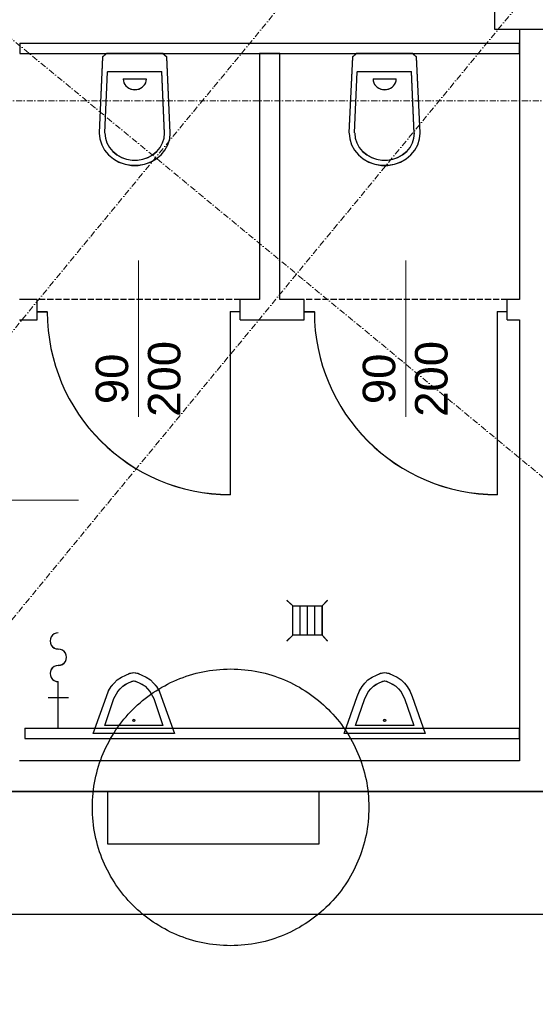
# Model space of a CAD drawing. Header units: millimetres. Extents: x -8642 to 28269, y -6609 to 3701.
# Tile 182 of 256: x 5383 to 5637, y -4508 to -4024. Entities that reach past the tile are written whole.
import ezdxf
from ezdxf.enums import TextEntityAlignment as Align

# ---------------------------------------------------------------- set-up
doc = ezdxf.new("R2010")
doc.units = ezdxf.units.MM
doc.header["$LTSCALE"] = 1000
doc.header["$MEASUREMENT"] = 0
for name, pattern in [('DASHED', [19.05, 12.7, -6.35]), ('rzut 1 pietra$0$ArchiTECH.PC 1. Line Type', [0.004, 0.003, -0.001]), ('rzut 1 pietra$0$ArchiTECH.PC 5. Line Type', [0.0053, 0.003, -0.001, 0.0003, -0.001]), ('rzut 1 pietra$0$ArchiTECH.PC Solid Line Type', [0]), ('SUFIT_1 PIETRO$0$ArchiTECH.PC 1. Line Type', [0.004, 0.003, -0.001]), ('SUFIT_1 PIETRO$0$ArchiTECH.PC Solid Line Type', [0])]:
    doc.linetypes.add(name, pattern=pattern)
doc.layers.add('IS_ARCH', color=254, linetype='Continuous', lineweight=18)
doc.layers.add('IS_FREON_GAZ', color=254, linetype='DASHED', lineweight=30)
for name, color, linetype in [('SUFIT_1 PIETRO$0$ELEM KONSTRUKCJI - inwent', 254, 'Continuous'), ('SUFIT_1 PIETRO$0$INWENTARYZACJA', 254, 'Continuous'), ('SUFIT_1 PIETRO$0$TYP SUFITÓW_NOWYCH', 254, 'Continuous')]:
    doc.layers.add(name, color=color, linetype=linetype)
doc.styles.add('rzut 1 pietra$0$ArchiTECHStyle1', font='arial.ttf', dxfattribs={"height": 0.16})

msp = doc.modelspace()

# ---------------------------------------------------------------- linework, layer by layer
at = {"layer": 'IS_ARCH', "linetype": 'rzut 1 pietra$0$ArchiTECH.PC 5. Line Type'}
for p, q in [((10028.54, 1462.47), (5164.31, -4438.5)), ((10097.59, 1404.74), (5233.75, -4495.75)), ((5369.16, -4024.91), (7673.51, -5924.41)), ((-3575.49, -4062.89), (8802.36, -4064.08))]:
    msp.add_line(p, q, dxfattribs=at)
at = {"layer": 'IS_ARCH', "linetype": 'rzut 1 pietra$0$ArchiTECH.PC Solid Line Type'}
for p, q in [((5617.16, -4028.48), (5617.16, -3968.48)), ((5652.15, -4028.48), (5617.16, -4028.48)), ((5644.4, -4028.48), (5629.4, -4028.48)), ((5629.4, -4028.48), (5629.4, -4161.4)), ((5629.4, -4035.39), (5383.38, -4035.39)), ((5383.38, -4035.39), (5383.38, -4040.39)), ((5629.4, -4040.39), (5629.4, -4035.39)), ((5383.38, -4040.39), (5629.4, -4040.39)), ((5424.06, -4042.14), (5422.36, -4079.44)), ((5426.06, -4040.39), (5424.06, -4042.14)), ((5453.86, -4040.39), (5425.96, -4040.39)), ((5455.66, -4042.14), (5453.66, -4040.39)), ((5457.46, -4079.44), (5455.66, -4042.14)), ((5511.33, -4040.29), (5501.33, -4040.29)), ((5501.33, -4040.29), (5501.33, -4161.4)), ((5511.33, -4161.4), (5511.33, -4040.29)), ((5547.09, -4042.14), (5545.39, -4079.44)), ((5549.09, -4040.39), (5547.09, -4042.14)), ((5576.89, -4040.39), (5548.99, -4040.39)), ((5578.69, -4042.14), (5576.69, -4040.39)), ((5580.49, -4079.44), (5578.69, -4042.14)), ((5425.16, -4079.44), (5426.46, -4049.38)), ((5453.26, -4049.38), (5426.46, -4049.38)), ((5454.56, -4079.72), (5453.26, -4049.38)), ((5548.19, -4079.44), (5549.49, -4049.38)), ((5576.29, -4049.38), (5549.49, -4049.38)), ((5577.59, -4079.72), (5576.29, -4049.38)), ((5445.56, -4052.95), (5434.26, -4052.95)), ((5434.26, -4052.95), (5434.35, -4053.86)), ((5434.35, -4053.86), (5434.61, -4054.74)), ((5445.32, -4054.74), (5445.58, -4053.86)), ((5445.58, -4053.86), (5445.66, -4052.95)), ((5568.59, -4052.95), (5557.29, -4052.95)), ((5557.29, -4052.95), (5557.37, -4053.86)), ((5557.37, -4053.86), (5557.63, -4054.74)), ((5568.34, -4054.74), (5568.6, -4053.86)), ((5568.6, -4053.86), (5568.69, -4052.95)), ((5434.61, -4054.74), (5435.03, -4055.56)), ((5435.03, -4055.56), (5435.6, -4056.31)), ((5435.6, -4056.31), (5436.3, -4056.95)), ((5436.3, -4056.95), (5437.11, -4057.48)), ((5437.11, -4057.48), (5438.01, -4057.86)), ((5438.01, -4057.86), (5438.97, -4058.1)), ((5438.97, -4058.1), (5439.96, -4058.18)), ((5439.96, -4058.18), (5440.95, -4058.1)), ((5440.95, -4058.1), (5441.91, -4057.86)), ((5441.91, -4057.86), (5442.81, -4057.48)), ((5442.81, -4057.48), (5443.63, -4056.95)), ((5443.63, -4056.95), (5444.33, -4056.31)), ((5444.33, -4056.31), (5444.9, -4055.56)), ((5444.9, -4055.56), (5445.32, -4054.74)), ((5557.63, -4054.74), (5558.05, -4055.56)), ((5558.05, -4055.56), (5558.62, -4056.31)), ((5558.62, -4056.31), (5559.32, -4056.95)), ((5559.32, -4056.95), (5560.14, -4057.48)), ((5560.14, -4057.48), (5561.04, -4057.86)), ((5561.04, -4057.86), (5562, -4058.1)), ((5562, -4058.1), (5562.99, -4058.18)), ((5562.99, -4058.18), (5563.98, -4058.1)), ((5563.98, -4058.1), (5564.94, -4057.86)), ((5564.94, -4057.86), (5565.84, -4057.48)), ((5565.84, -4057.48), (5566.65, -4056.95)), ((5566.65, -4056.95), (5567.35, -4056.31)), ((5567.35, -4056.31), (5567.92, -4055.56)), ((5567.92, -4055.56), (5568.34, -4054.74)), ((5422.46, -4079.49), (5422.77, -4082.43)), ((5422.77, -4082.43), (5423.66, -4085.27)), ((5425.26, -4079.49), (5425.52, -4081.96)), ((5425.52, -4081.96), (5426.27, -4084.34)), ((5453.66, -4084.34), (5454.41, -4081.95)), ((5454.41, -4081.95), (5454.66, -4079.48)), ((5456.27, -4085.27), (5457.16, -4082.43)), ((5457.16, -4082.43), (5457.46, -4079.49)), ((5545.49, -4079.49), (5545.79, -4082.43)), ((5545.79, -4082.43), (5546.68, -4085.27)), ((5548.29, -4079.49), (5548.54, -4081.96)), ((5548.54, -4081.96), (5549.29, -4084.34)), ((5576.68, -4084.34), (5577.43, -4081.95)), ((5577.43, -4081.95), (5577.69, -4079.48)), ((5579.29, -4085.27), (5580.18, -4082.43)), ((5580.18, -4082.43), (5580.49, -4079.49)), ((5423.66, -4085.27), (5425.1, -4087.91)), ((5425.1, -4087.91), (5427.05, -4090.27)), ((5426.27, -4084.34), (5427.48, -4086.56)), ((5427.48, -4086.56), (5429.12, -4088.54)), ((5450.81, -4088.54), (5452.45, -4086.56)), ((5452.45, -4086.56), (5453.66, -4084.34)), ((5452.88, -4090.27), (5454.82, -4087.91)), ((5454.82, -4087.91), (5456.27, -4085.27)), ((5546.68, -4085.27), (5548.12, -4087.91)), ((5548.12, -4087.91), (5550.07, -4090.27)), ((5549.29, -4084.34), (5550.51, -4086.56)), ((5550.51, -4086.56), (5552.14, -4088.54)), ((5573.84, -4088.54), (5575.47, -4086.56)), ((5575.47, -4086.56), (5576.68, -4084.34)), ((5575.9, -4090.27), (5577.85, -4087.91)), ((5577.85, -4087.91), (5579.29, -4085.27)), ((5427.05, -4090.27), (5429.43, -4092.26)), ((5429.12, -4088.54), (5431.12, -4090.21)), ((5429.43, -4092.26), (5432.18, -4093.81)), ((5431.12, -4090.21), (5433.43, -4091.51)), ((5433.43, -4091.51), (5435.95, -4092.41)), ((5435.95, -4092.41), (5438.61, -4092.86)), ((5438.61, -4092.86), (5441.32, -4092.86)), ((5441.32, -4092.86), (5443.98, -4092.4)), ((5443.98, -4092.4), (5446.51, -4091.51)), ((5446.51, -4091.51), (5448.81, -4090.2)), ((5447.75, -4093.81), (5450.49, -4092.26)), ((5448.81, -4090.2), (5450.81, -4088.54)), ((5450.49, -4092.26), (5452.88, -4090.27)), ((5550.07, -4090.27), (5552.46, -4092.26)), ((5552.14, -4088.54), (5554.15, -4090.21)), ((5552.46, -4092.26), (5555.2, -4093.81)), ((5554.15, -4090.21), (5556.45, -4091.51)), ((5556.45, -4091.51), (5558.97, -4092.41)), ((5558.97, -4092.41), (5561.64, -4092.86)), ((5561.64, -4092.86), (5564.34, -4092.86)), ((5564.34, -4092.86), (5567, -4092.4)), ((5567, -4092.4), (5569.53, -4091.51)), ((5569.53, -4091.51), (5571.83, -4090.2)), ((5570.77, -4093.81), (5573.52, -4092.26)), ((5571.83, -4090.2), (5573.84, -4088.54)), ((5573.52, -4092.26), (5575.9, -4090.27)), ((5432.18, -4093.81), (5435.18, -4094.87)), ((5435.18, -4094.87), (5438.35, -4095.42)), ((5438.35, -4095.42), (5441.57, -4095.42)), ((5441.57, -4095.42), (5444.74, -4094.87)), ((5444.74, -4094.87), (5447.75, -4093.81)), ((5555.2, -4093.81), (5558.21, -4094.87)), ((5558.21, -4094.87), (5561.37, -4095.42)), ((5561.37, -4095.42), (5564.6, -4095.42)), ((5564.6, -4095.42), (5567.77, -4094.87)), ((5567.77, -4094.87), (5570.77, -4093.81)), ((5441.86, -4142.35), (5441.86, -4219.18)), ((5573.38, -4142.35), (5573.38, -4219.18)), ((5391.86, -4161.4), (5383.26, -4161.4)), ((5391.86, -4167.4), (5391.86, -4161.4)), ((5501.33, -4161.4), (5491.86, -4161.4)), ((5491.86, -4167.4), (5491.86, -4161.4)), ((5523.38, -4161.4), (5511.33, -4161.4)), ((5523.38, -4167.4), (5523.38, -4161.4)), ((5629.4, -4161.4), (5623.38, -4161.4)), ((5623.38, -4167.4), (5623.38, -4161.4)), ((5391.86, -4171.4), (5391.86, -4167.4)), ((5391.86, -4167.4), (5396.86, -4167.4)), ((5486.86, -4167.4), (5486.86, -4257.4)), ((5491.86, -4167.4), (5486.86, -4167.4)), ((5491.86, -4171.4), (5491.86, -4167.4)), ((5523.38, -4171.4), (5523.38, -4167.4)), ((5523.38, -4167.4), (5528.38, -4167.4)), ((5618.38, -4167.4), (5618.38, -4257.4)), ((5623.38, -4167.4), (5618.38, -4167.4)), ((5623.38, -4171.4), (5623.38, -4167.4)), ((5383.26, -4171.4), (5391.86, -4171.4)), ((5491.86, -4171.4), (5523.38, -4171.4)), ((5623.38, -4171.4), (5629.4, -4171.4)), ((5629.4, -4171.4), (5629.4, -4388.42)), ((5412.31, -4260.26), (5316.04, -4260.26)), ((5517.71, -4312.16), (5514.89, -4309.42)), ((5532.16, -4312.16), (5534.89, -4309.42)), ((5517.71, -4312.16), (5532.16, -4312.16)), ((5517.71, -4326.61), (5517.71, -4312.16)), ((5521.32, -4326.61), (5521.32, -4312.16)), ((5524.93, -4326.61), (5524.93, -4312.16)), ((5528.55, -4326.61), (5528.55, -4312.16)), ((5532.16, -4312.16), (5532.16, -4326.61)), ((5532.16, -4326.61), (5532.16, -4312.16)), ((5517.71, -4326.61), (5514.89, -4329.42)), ((5532.16, -4326.61), (5517.71, -4326.61)), ((5532.16, -4326.61), (5534.89, -4329.42)), ((5437.3, -4345.31), (5439.5, -4344.91)), ((5439.5, -4344.91), (5441.7, -4345.31)), ((5560.79, -4345.31), (5562.99, -4344.91)), ((5562.99, -4344.91), (5565.19, -4345.31)), ((5402.3, -4372.42), (5402.3, -4349.42)), ((5429.8, -4350.16), (5431.3, -4348.55)), ((5431.3, -4348.55), (5433.4, -4347.23)), ((5433.4, -4347.23), (5435.5, -4346.22)), ((5435.4, -4350.77), (5437.2, -4349.86)), ((5435.5, -4346.22), (5437.3, -4345.31)), ((5437.2, -4349.86), (5438.5, -4349.25)), ((5438.5, -4349.25), (5439.5, -4349.05)), ((5439.5, -4349.05), (5440.5, -4349.25)), ((5440.5, -4349.25), (5441.8, -4349.86)), ((5441.7, -4345.31), (5443.5, -4346.22)), ((5441.8, -4349.86), (5443.6, -4350.77)), ((5443.5, -4346.22), (5445.6, -4347.23)), ((5445.6, -4347.23), (5447.7, -4348.55)), ((5447.7, -4348.55), (5449.2, -4350.16)), ((5553.29, -4350.16), (5554.79, -4348.55)), ((5554.79, -4348.55), (5556.89, -4347.23)), ((5556.89, -4347.23), (5558.99, -4346.22)), ((5558.89, -4350.77), (5560.69, -4349.86)), ((5558.99, -4346.22), (5560.79, -4345.31)), ((5560.69, -4349.86), (5561.99, -4349.25)), ((5561.99, -4349.25), (5562.99, -4349.05)), ((5562.99, -4349.05), (5563.99, -4349.25)), ((5563.99, -4349.25), (5565.29, -4349.86)), ((5565.19, -4345.31), (5566.99, -4346.22)), ((5565.29, -4349.86), (5567.09, -4350.77)), ((5566.99, -4346.22), (5569.09, -4347.23)), ((5569.09, -4347.23), (5571.19, -4348.55)), ((5571.19, -4348.55), (5572.69, -4350.16)), ((5426, -4356.73), (5427.1, -4353.9)), ((5427.1, -4353.9), (5428.4, -4351.78)), ((5428.4, -4351.78), (5429.8, -4350.16)), ((5429.7, -4357.74), (5431.6, -4354.2)), ((5431.6, -4354.2), (5432.7, -4352.99)), ((5432.7, -4352.99), (5434, -4351.68)), ((5434, -4351.68), (5435.4, -4350.77)), ((5443.6, -4350.77), (5445, -4351.68)), ((5445, -4351.68), (5446.3, -4352.99)), ((5446.3, -4352.99), (5447.4, -4354.2)), ((5447.4, -4354.2), (5449.3, -4357.74)), ((5449.2, -4350.16), (5450.6, -4351.78)), ((5450.6, -4351.78), (5451.9, -4353.9)), ((5451.9, -4353.9), (5453, -4356.73)), ((5549.49, -4356.73), (5550.59, -4353.9)), ((5550.59, -4353.9), (5551.89, -4351.78)), ((5551.89, -4351.78), (5553.29, -4350.16)), ((5553.19, -4357.74), (5555.09, -4354.2)), ((5555.09, -4354.2), (5556.19, -4352.99)), ((5556.19, -4352.99), (5557.49, -4351.68)), ((5557.49, -4351.68), (5558.89, -4350.77)), ((5567.09, -4350.77), (5568.49, -4351.68)), ((5568.49, -4351.68), (5569.79, -4352.99)), ((5569.79, -4352.99), (5570.89, -4354.2)), ((5570.89, -4354.2), (5572.79, -4357.74)), ((5572.69, -4350.16), (5574.09, -4351.78)), ((5574.09, -4351.78), (5575.39, -4353.9)), ((5575.39, -4353.9), (5576.49, -4356.73)), ((5407.3, -4357.42), (5397.3, -4357.42)), ((5419.5, -4374.91), (5426, -4356.73)), ((5425.2, -4370.97), (5429.7, -4357.74)), ((5449.3, -4357.74), (5453.8, -4370.97)), ((5453, -4356.73), (5459.5, -4374.91)), ((5542.99, -4374.91), (5549.49, -4356.73)), ((5548.69, -4370.97), (5553.19, -4357.74)), ((5572.79, -4357.74), (5577.29, -4370.97)), ((5576.49, -4356.73), (5582.99, -4374.91)), ((5385.85, -4372.43), (5385.85, -4377.43)), ((5629.37, -4372.43), (5385.85, -4372.43)), ((5453.8, -4370.97), (5425.2, -4370.97)), ((5425.2, -4370.97), (5425.2, -4370.97)), ((5577.29, -4370.97), (5548.69, -4370.97)), ((5548.69, -4370.97), (5548.69, -4370.97)), ((5629.37, -4377.43), (5629.37, -4372.43)), ((5385.85, -4377.43), (5629.37, -4377.43)), ((5459.5, -4374.91), (5419.5, -4374.91)), ((5419.5, -4374.91), (5419.5, -4374.91)), ((5582.99, -4374.91), (5542.99, -4374.91)), ((5542.99, -4374.91), (5542.99, -4374.91)), ((5629.4, -4388.42), (5383.26, -4388.42)), ((5331.36, -4403.42), (5664.36, -4403.42))]:
    msp.add_line(p, q, dxfattribs=at)
at = {"layer": 'IS_ARCH', "linetype": 'rzut 1 pietra$0$ArchiTECH.PC 1. Line Type'}
for p, q in [((5491.86, -4161.4), (5391.86, -4161.4)), ((5623.38, -4161.4), (5523.38, -4161.4))]:
    msp.add_line(p, q, dxfattribs=at)
at = {"layer": 'IS_ARCH', "linetype": 'rzut 1 pietra$0$ArchiTECH.PC Solid Line Type'}
for centre in [(5439.5, -4368.45), (5562.99, -4368.45)]:
    msp.add_circle(centre, 0.5, dxfattribs=at)
for centre, radius, start, end in [((5486.86, -4167.4), 90, 180, 270), ((5618.38, -4167.4), 90, 180, 270), ((5402.28, -4329.39), 4.01, 89.7735, 270.2265), ((5402.31, -4337.4), 4.01, 269.7735, 90.2265), ((5402.28, -4345.42), 4.01, 89.7735, 270.2265)]:
    msp.add_arc(centre, radius, start, end, dxfattribs=at)
at = {"layer": 'IS_FREON_GAZ', "color": 1, "ltscale": 3}
msp.add_lwpolyline([(5426.61, -4403.37), (5530.61, -4403.37), (5530.61, -4429.37), (5426.61, -4429.37)], close=True, dxfattribs=at)
at = {"layer": 'IS_FREON_GAZ', "color": 2, "ltscale": 3}
msp.add_circle((5487.13, -4411.31), 68.07, dxfattribs=at)
at = {"layer": 'SUFIT_1 PIETRO$0$ELEM KONSTRUKCJI - inwent', "linetype": 'SUFIT_1 PIETRO$0$ArchiTECH.PC Solid Line Type'}
for p, q in [((5617.16, -4028.57), (5617.16, -3968.56)), ((5652.15, -4028.57), (5617.16, -4028.57))]:
    msp.add_line(p, q, dxfattribs=at)
at = {"layer": 'SUFIT_1 PIETRO$0$INWENTARYZACJA', "linetype": 'SUFIT_1 PIETRO$0$ArchiTECH.PC Solid Line Type'}
for p, q in [((5644.4, -4028.57), (5629.4, -4028.57)), ((5629.4, -4028.57), (5629.4, -4161.49)), ((5629.4, -4035.48), (5383.38, -4035.48)), ((5383.38, -4035.48), (5383.38, -4040.48)), ((5629.4, -4040.48), (5629.4, -4035.48)), ((5383.38, -4040.48), (5629.4, -4040.48)), ((5424.06, -4042.22), (5422.36, -4079.53)), ((5426.06, -4040.48), (5424.06, -4042.22)), ((5453.86, -4040.48), (5425.96, -4040.48)), ((5455.66, -4042.22), (5453.66, -4040.48)), ((5457.46, -4079.53), (5455.66, -4042.22)), ((5511.33, -4040.37), (5501.33, -4040.37)), ((5501.33, -4040.37), (5501.33, -4161.49)), ((5511.33, -4161.49), (5511.33, -4040.37)), ((5547.09, -4042.22), (5545.39, -4079.53)), ((5549.09, -4040.48), (5547.09, -4042.22)), ((5576.89, -4040.48), (5548.99, -4040.48)), ((5578.69, -4042.22), (5576.69, -4040.48)), ((5580.49, -4079.53), (5578.69, -4042.22)), ((5425.16, -4079.53), (5426.46, -4049.46)), ((5453.26, -4049.46), (5426.46, -4049.46)), ((5454.56, -4079.8), (5453.26, -4049.46)), ((5548.19, -4079.53), (5549.49, -4049.46)), ((5576.29, -4049.46), (5549.49, -4049.46)), ((5577.59, -4079.8), (5576.29, -4049.46)), ((5445.56, -4053.04), (5434.26, -4053.04)), ((5434.26, -4053.04), (5434.35, -4053.94)), ((5434.35, -4053.94), (5434.61, -4054.82)), ((5445.32, -4054.82), (5445.58, -4053.94)), ((5445.58, -4053.94), (5445.66, -4053.04)), ((5568.59, -4053.04), (5557.29, -4053.04)), ((5557.29, -4053.04), (5557.37, -4053.94)), ((5557.37, -4053.94), (5557.63, -4054.82)), ((5568.34, -4054.82), (5568.6, -4053.94)), ((5568.6, -4053.94), (5568.69, -4053.04)), ((5434.61, -4054.82), (5435.03, -4055.65)), ((5435.03, -4055.65), (5435.6, -4056.39)), ((5435.6, -4056.39), (5436.3, -4057.04)), ((5436.3, -4057.04), (5437.11, -4057.56)), ((5437.11, -4057.56), (5438.01, -4057.95)), ((5438.01, -4057.95), (5438.97, -4058.18)), ((5438.97, -4058.18), (5439.96, -4058.26)), ((5439.96, -4058.26), (5440.95, -4058.18)), ((5440.95, -4058.18), (5441.91, -4057.95)), ((5441.91, -4057.95), (5442.81, -4057.56)), ((5442.81, -4057.56), (5443.63, -4057.04)), ((5443.63, -4057.04), (5444.33, -4056.39)), ((5444.33, -4056.39), (5444.9, -4055.65)), ((5444.9, -4055.65), (5445.32, -4054.82)), ((5557.63, -4054.82), (5558.05, -4055.65)), ((5558.05, -4055.65), (5558.62, -4056.39)), ((5558.62, -4056.39), (5559.32, -4057.04)), ((5559.32, -4057.04), (5560.14, -4057.56)), ((5560.14, -4057.56), (5561.04, -4057.95)), ((5561.04, -4057.95), (5562, -4058.18)), ((5562, -4058.18), (5562.99, -4058.26)), ((5562.99, -4058.26), (5563.98, -4058.18)), ((5563.98, -4058.18), (5564.94, -4057.95)), ((5564.94, -4057.95), (5565.84, -4057.56)), ((5565.84, -4057.56), (5566.65, -4057.04)), ((5566.65, -4057.04), (5567.35, -4056.39)), ((5567.35, -4056.39), (5567.92, -4055.65)), ((5567.92, -4055.65), (5568.34, -4054.82)), ((5422.46, -4079.57), (5422.77, -4082.51)), ((5422.77, -4082.51), (5423.66, -4085.35)), ((5425.26, -4079.57), (5425.52, -4082.04)), ((5425.52, -4082.04), (5426.27, -4084.43)), ((5453.66, -4084.42), (5454.41, -4082.04)), ((5454.41, -4082.04), (5454.66, -4079.57)), ((5456.27, -4085.35), (5457.16, -4082.51)), ((5457.16, -4082.51), (5457.46, -4079.57)), ((5545.49, -4079.57), (5545.79, -4082.51)), ((5545.79, -4082.51), (5546.68, -4085.35)), ((5548.29, -4079.57), (5548.54, -4082.04)), ((5548.54, -4082.04), (5549.29, -4084.43)), ((5576.68, -4084.42), (5577.43, -4082.04)), ((5577.43, -4082.04), (5577.69, -4079.57)), ((5579.29, -4085.35), (5580.18, -4082.51)), ((5580.18, -4082.51), (5580.49, -4079.57)), ((5423.66, -4085.35), (5425.1, -4088)), ((5425.1, -4088), (5427.05, -4090.35)), ((5426.27, -4084.43), (5427.48, -4086.65)), ((5427.48, -4086.65), (5429.12, -4088.62)), ((5450.81, -4088.62), (5452.45, -4086.64)), ((5452.45, -4086.64), (5453.66, -4084.42)), ((5452.88, -4090.35), (5454.82, -4088)), ((5454.82, -4088), (5456.27, -4085.35)), ((5546.68, -4085.35), (5548.12, -4088)), ((5548.12, -4088), (5550.07, -4090.35)), ((5549.29, -4084.43), (5550.51, -4086.65)), ((5550.51, -4086.65), (5552.14, -4088.62)), ((5573.84, -4088.62), (5575.47, -4086.64)), ((5575.47, -4086.64), (5576.68, -4084.42)), ((5575.9, -4090.35), (5577.85, -4088)), ((5577.85, -4088), (5579.29, -4085.35)), ((5427.05, -4090.35), (5429.43, -4092.34)), ((5429.12, -4088.62), (5431.12, -4090.29)), ((5429.43, -4092.34), (5432.18, -4093.89)), ((5431.12, -4090.29), (5433.43, -4091.6)), ((5433.43, -4091.6), (5435.95, -4092.49)), ((5435.95, -4092.49), (5438.61, -4092.95)), ((5438.61, -4092.95), (5441.32, -4092.94)), ((5441.32, -4092.94), (5443.98, -4092.49)), ((5443.98, -4092.49), (5446.51, -4091.59)), ((5446.51, -4091.59), (5448.81, -4090.29)), ((5447.75, -4093.89), (5450.49, -4092.34)), ((5448.81, -4090.29), (5450.81, -4088.62)), ((5450.49, -4092.34), (5452.88, -4090.35)), ((5550.07, -4090.35), (5552.46, -4092.34)), ((5552.14, -4088.62), (5554.15, -4090.29)), ((5552.46, -4092.34), (5555.2, -4093.89)), ((5554.15, -4090.29), (5556.45, -4091.6)), ((5556.45, -4091.6), (5558.97, -4092.49)), ((5558.97, -4092.49), (5561.64, -4092.95)), ((5561.64, -4092.95), (5564.34, -4092.94)), ((5564.34, -4092.94), (5567, -4092.49)), ((5567, -4092.49), (5569.53, -4091.59)), ((5569.53, -4091.59), (5571.83, -4090.29)), ((5570.77, -4093.89), (5573.52, -4092.34)), ((5571.83, -4090.29), (5573.84, -4088.62)), ((5573.52, -4092.34), (5575.9, -4090.35)), ((5432.18, -4093.89), (5435.18, -4094.96)), ((5435.18, -4094.96), (5438.35, -4095.5)), ((5438.35, -4095.5), (5441.57, -4095.5)), ((5441.57, -4095.5), (5444.74, -4094.96)), ((5444.74, -4094.96), (5447.75, -4093.89)), ((5555.2, -4093.89), (5558.21, -4094.96)), ((5558.21, -4094.96), (5561.37, -4095.5)), ((5561.37, -4095.5), (5564.6, -4095.5)), ((5564.6, -4095.5), (5567.77, -4094.96)), ((5567.77, -4094.96), (5570.77, -4093.89)), ((5391.86, -4161.49), (5383.26, -4161.49)), ((5391.86, -4167.49), (5391.86, -4161.49)), ((5501.33, -4161.49), (5491.86, -4161.49)), ((5491.86, -4167.49), (5491.86, -4161.49)), ((5523.38, -4161.49), (5511.33, -4161.49)), ((5523.38, -4167.49), (5523.38, -4161.49)), ((5629.4, -4161.49), (5623.38, -4161.49)), ((5623.38, -4167.49), (5623.38, -4161.49)), ((5391.86, -4171.49), (5391.86, -4167.49)), ((5391.86, -4167.49), (5396.86, -4167.49)), ((5486.86, -4167.49), (5486.86, -4257.49)), ((5491.86, -4167.49), (5486.86, -4167.49)), ((5491.86, -4171.49), (5491.86, -4167.49)), ((5523.38, -4171.49), (5523.38, -4167.49)), ((5523.38, -4167.49), (5528.38, -4167.49)), ((5618.38, -4167.49), (5618.38, -4257.49)), ((5623.38, -4167.49), (5618.38, -4167.49)), ((5623.38, -4171.49), (5623.38, -4167.49)), ((5383.26, -4171.49), (5391.86, -4171.49)), ((5491.86, -4171.49), (5523.38, -4171.49)), ((5623.38, -4171.49), (5629.4, -4171.49)), ((5629.4, -4171.49), (5629.4, -4388.5)), ((5517.71, -4312.24), (5514.89, -4309.51)), ((5532.16, -4312.24), (5534.89, -4309.51)), ((5517.71, -4312.24), (5532.16, -4312.24)), ((5517.71, -4326.69), (5517.71, -4312.24)), ((5521.32, -4326.69), (5521.32, -4312.24)), ((5524.93, -4326.69), (5524.93, -4312.24)), ((5528.55, -4326.69), (5528.55, -4312.24)), ((5532.16, -4312.24), (5532.16, -4326.69)), ((5532.16, -4326.69), (5532.16, -4312.24)), ((5517.71, -4326.69), (5514.89, -4329.51)), ((5532.16, -4326.69), (5517.71, -4326.69)), ((5532.16, -4326.69), (5534.89, -4329.51)), ((5437.3, -4345.4), (5439.5, -4344.99)), ((5439.5, -4344.99), (5441.7, -4345.4)), ((5560.79, -4345.4), (5562.99, -4344.99)), ((5562.99, -4344.99), (5565.19, -4345.4)), ((5402.3, -4372.51), (5402.3, -4349.51)), ((5429.8, -4350.25), (5431.3, -4348.63)), ((5431.3, -4348.63), (5433.4, -4347.32)), ((5433.4, -4347.32), (5435.5, -4346.31)), ((5435.5, -4346.31), (5437.3, -4345.4)), ((5437.2, -4349.94), (5438.5, -4349.34)), ((5438.5, -4349.34), (5439.5, -4349.14)), ((5439.5, -4349.14), (5440.5, -4349.34)), ((5440.5, -4349.34), (5441.8, -4349.94)), ((5441.7, -4345.4), (5443.5, -4346.31)), ((5443.5, -4346.31), (5445.6, -4347.32)), ((5445.6, -4347.32), (5447.7, -4348.63)), ((5447.7, -4348.63), (5449.2, -4350.25)), ((5553.29, -4350.25), (5554.79, -4348.63)), ((5554.79, -4348.63), (5556.89, -4347.32)), ((5556.89, -4347.32), (5558.99, -4346.31)), ((5558.99, -4346.31), (5560.79, -4345.4)), ((5560.69, -4349.94), (5561.99, -4349.34)), ((5561.99, -4349.34), (5562.99, -4349.14)), ((5562.99, -4349.14), (5563.99, -4349.34)), ((5563.99, -4349.34), (5565.29, -4349.94)), ((5565.19, -4345.4), (5566.99, -4346.31)), ((5566.99, -4346.31), (5569.09, -4347.32)), ((5569.09, -4347.32), (5571.19, -4348.63)), ((5571.19, -4348.63), (5572.69, -4350.25)), ((5426, -4356.81), (5427.1, -4353.98)), ((5427.1, -4353.98), (5428.4, -4351.86)), ((5428.4, -4351.86), (5429.8, -4350.25)), ((5429.7, -4357.82), (5431.6, -4354.29)), ((5431.6, -4354.29), (5432.7, -4353.08)), ((5432.7, -4353.08), (5434, -4351.76)), ((5434, -4351.76), (5435.4, -4350.85)), ((5435.4, -4350.85), (5437.2, -4349.94)), ((5441.8, -4349.94), (5443.6, -4350.85)), ((5443.6, -4350.85), (5445, -4351.76)), ((5445, -4351.76), (5446.3, -4353.08)), ((5446.3, -4353.08), (5447.4, -4354.29)), ((5447.4, -4354.29), (5449.3, -4357.82)), ((5449.2, -4350.25), (5450.6, -4351.86)), ((5450.6, -4351.86), (5451.9, -4353.98)), ((5451.9, -4353.98), (5453, -4356.81)), ((5549.49, -4356.81), (5550.59, -4353.98)), ((5550.59, -4353.98), (5551.89, -4351.86)), ((5551.89, -4351.86), (5553.29, -4350.25)), ((5553.19, -4357.82), (5555.09, -4354.29)), ((5555.09, -4354.29), (5556.19, -4353.08)), ((5556.19, -4353.08), (5557.49, -4351.76)), ((5557.49, -4351.76), (5558.89, -4350.85)), ((5558.89, -4350.85), (5560.69, -4349.94)), ((5565.29, -4349.94), (5567.09, -4350.85)), ((5567.09, -4350.85), (5568.49, -4351.76)), ((5568.49, -4351.76), (5569.79, -4353.08)), ((5569.79, -4353.08), (5570.89, -4354.29)), ((5570.89, -4354.29), (5572.79, -4357.82)), ((5572.69, -4350.25), (5574.09, -4351.86)), ((5574.09, -4351.86), (5575.39, -4353.98)), ((5575.39, -4353.98), (5576.49, -4356.81)), ((5407.3, -4357.51), (5397.3, -4357.51)), ((5419.5, -4374.99), (5426, -4356.81)), ((5425.2, -4371.06), (5429.7, -4357.82)), ((5449.3, -4357.82), (5453.8, -4371.06)), ((5453, -4356.81), (5459.5, -4374.99)), ((5542.99, -4374.99), (5549.49, -4356.81)), ((5548.69, -4371.06), (5553.19, -4357.82)), ((5572.79, -4357.82), (5577.29, -4371.06)), ((5576.49, -4356.81), (5582.99, -4374.99)), ((5385.85, -4372.51), (5385.85, -4377.51)), ((5629.37, -4372.51), (5385.85, -4372.51)), ((5453.8, -4371.06), (5425.2, -4371.06)), ((5425.2, -4371.06), (5425.2, -4371.06)), ((5577.29, -4371.06), (5548.69, -4371.06)), ((5548.69, -4371.06), (5548.69, -4371.06)), ((5629.37, -4377.51), (5629.37, -4372.51)), ((5385.85, -4377.51), (5629.37, -4377.51)), ((5459.5, -4374.99), (5419.5, -4374.99)), ((5419.5, -4374.99), (5419.5, -4374.99)), ((5582.99, -4374.99), (5542.99, -4374.99)), ((5542.99, -4374.99), (5542.99, -4374.99)), ((5629.4, -4388.5), (5383.26, -4388.5)), ((5331.36, -4403.5), (5664.36, -4403.5))]:
    msp.add_line(p, q, dxfattribs=at)
at = {"layer": 'SUFIT_1 PIETRO$0$INWENTARYZACJA', "linetype": 'SUFIT_1 PIETRO$0$ArchiTECH.PC 1. Line Type'}
for p, q in [((5491.86, -4161.49), (5391.86, -4161.49)), ((5623.38, -4161.49), (5523.38, -4161.49))]:
    msp.add_line(p, q, dxfattribs=at)
at = {"layer": 'SUFIT_1 PIETRO$0$INWENTARYZACJA', "linetype": 'SUFIT_1 PIETRO$0$ArchiTECH.PC Solid Line Type'}
for centre in [(5439.5, -4368.53), (5562.99, -4368.53)]:
    msp.add_circle(centre, 0.5, dxfattribs=at)
for centre, radius, start, end in [((5486.86, -4167.49), 90, 180, 270), ((5618.38, -4167.49), 90, 180, 270), ((5402.28, -4329.47), 4.01, 89.7735, 270.2265), ((5402.31, -4337.49), 4.01, 269.7735, 90.2265), ((5402.28, -4345.5), 4.01, 89.7735, 270.2265)]:
    msp.add_arc(centre, radius, start, end, dxfattribs=at)
at = {"layer": 'SUFIT_1 PIETRO$0$TYP SUFITÓW_NOWYCH', "linetype": 'SUFIT_1 PIETRO$0$ArchiTECH.PC Solid Line Type'}
msp.add_line((4707.35, -4463.84), (6207.35, -4463.84), dxfattribs=at)

# ---------------------------------------------------------------- texts
at = {"layer": 'IS_ARCH', "style": 'rzut 1 pietra$0$ArchiTECHStyle1'}
for s, p in [('200', (5467.23, -4219.18)), ('200', (5598.75, -4219.18)), ('90', (5441.49, -4212.96)), ('90', (5573.01, -4212.96))]:
    msp.add_text(s, height=16, rotation=90, dxfattribs=at).set_placement(p, align=Align.BOTTOM_LEFT)

doc.saveas('drawing.dxf')
